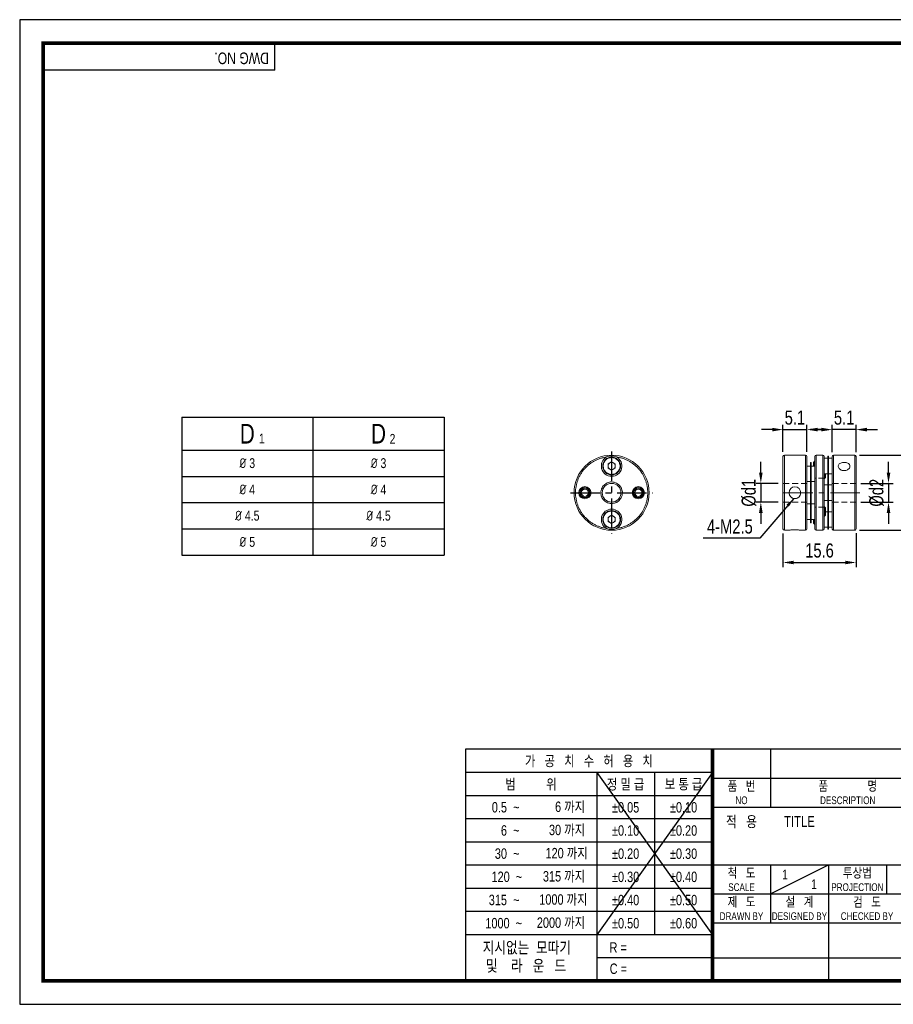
# Model space of a CAD drawing. Header units: millimetres. Extents: x 0 to 297, y 0 to 210.
# Tile 1 of 2: x 0 to 186, y 0 to 210. Entities that reach past the tile are written whole.
import ezdxf
from ezdxf.enums import TextEntityAlignment as Align

# ---------------------------------------------------------------- set-up
doc = ezdxf.new("R2010")
doc.units = ezdxf.units.MM
doc.header["$LTSCALE"] = 5
for name, pattern in [('CENTER', [2, 1.25, -0.25, 0.25, -0.25]), ('CENTER2', [1.125, 0.75, -0.125, 0.125, -0.125]), ('HIDDEN', [0.375, 0.25, -0.125]), ('PHANTOM2', [1.25, 0.625, -0.125, 0.125, -0.125, 0.125, -0.125])]:
    doc.linetypes.add(name, pattern=pattern)
doc.layers.get('0').update_dxf_attribs({"linetype": 'CONTINUOUS'})
doc.layers.get('Defpoints').update_dxf_attribs({"linetype": 'CONTINUOUS'})
for name, color, linetype in [('C', 1, 'CENTER2'), ('D', 7, 'CONTINUOUS'), ('DIM', 2, 'CONTINUOUS'), ('H', 3, 'HIDDEN'), ('P', 4, 'PHANTOM2')]:
    doc.layers.add(name, color=color, linetype=linetype)
doc.styles.get("Standard").update_dxf_attribs({"font": 'Gulim.ttf', "width": 0.8, "height": 3})
doc.dimstyles.new('LIM', dxfattribs={"dimtxt": 2, "dimasz": 2, "dimexe": 2, "dimexo": 1, "dimgap": 1, "dimtad": 1, "dimdec": 3, "dimzin": 9, "dimdsep": 46, "dimtxsty": 'Standard', "dimcen": 3, "dimclrd": 1, "dimclre": 1, "dimadec": 0, "dimazin": 0, "dimtfac": 1, "dimtdec": 3, "dimtmove": 0, "dimatfit": 3, "dimfxl": 0, "dimtolj": 1, "dimtzin": 0, "dimarcsym": 0})
doc.dimstyles.get("Standard").update_dxf_attribs({"dimtxt": 0.18, "dimasz": 0.18, "dimexe": 0.18, "dimexo": 0.0625, "dimgap": 0.09, "dimtad": 0, "dimtih": 1, "dimtoh": 1, "dimdec": 4, "dimzin": 0, "dimdsep": 46, "dimtxsty": 'Standard', "dimcen": 0.09, "dimadec": 0, "dimazin": 0, "dimtfac": 1, "dimtdec": 4, "dimtofl": 0, "dimtmove": 0, "dimatfit": 3, "dimfxl": 0, "dimtolj": 1, "dimtzin": 0, "dimarcsym": 0})

# ---------------------------------------------------------------- blocks, each defined once
blk = doc.blocks.new('*D12')
at = {"layer": 'D', "color": 1, "lineweight": -2}
for p, q in [((160.53, 122.57), (158.23, 122.57)), ((162.83, 117.81), (162.83, 123.57)), ((162.83, 122.57), (167.93, 122.57)), ((167.93, 117.81), (167.93, 123.57)), ((170.23, 122.57), (172.53, 122.57))]:
    blk.add_line(p, q, dxfattribs=at)
at = {"layer": 'D', "color": 1}
for points in [[(160.53, 122.96), (160.53, 122.19), (162.83, 122.57)], [(170.23, 122.96), (170.23, 122.19), (167.93, 122.57)]]:
    blk.add_solid(points, dxfattribs=at)
at = {"layer": 'Defpoints', "color": 0}
for p in [(167.93, 122.57), (162.83, 116.81), (167.93, 116.81)]:
    blk.add_point(p, dxfattribs=at)
at = {"layer": 'D', "insert": (165.38, 125.11), "char_height": 3, "attachment_point": 5}
blk.add_mtext('\\A1;5.1', dxfattribs=at)
blk = doc.blocks.new('*D13')
at = {"layer": 'D', "color": 1, "lineweight": -2}
for p, q in [((171.03, 122.57), (168.73, 122.57)), ((173.33, 117.74), (173.33, 123.57)), ((178.43, 122.57), (173.33, 122.57)), ((178.43, 117.74), (178.43, 123.57)), ((180.73, 122.57), (183.03, 122.57))]:
    blk.add_line(p, q, dxfattribs=at)
at = {"layer": 'D', "color": 1}
for points in [[(171.03, 122.96), (171.03, 122.19), (173.33, 122.57)], [(180.73, 122.96), (180.73, 122.19), (178.43, 122.57)]]:
    blk.add_solid(points, dxfattribs=at)
at = {"layer": 'Defpoints', "color": 0}
for p in [(173.33, 122.57), (173.33, 116.74), (178.43, 116.74)]:
    blk.add_point(p, dxfattribs=at)
at = {"layer": 'D', "insert": (175.88, 125.11), "char_height": 3, "attachment_point": 5}
blk.add_mtext('\\A1;5.1', dxfattribs=at)
blk = doc.blocks.new('*D14')
at = {"layer": 'D', "color": 1, "lineweight": -2}
for p, q in [((158.11, 113.41), (158.11, 115.71)), ((161.83, 111.11), (157.11, 111.11)), ((158.11, 111.11), (158.11, 107.11)), ((161.83, 107.11), (157.11, 107.11)), ((158.11, 104.81), (158.11, 102.51))]:
    blk.add_line(p, q, dxfattribs=at)
at = {"layer": 'D', "color": 1}
for points in [[(157.73, 113.41), (158.5, 113.41), (158.11, 111.11)], [(157.73, 104.81), (158.5, 104.81), (158.11, 107.11)]]:
    blk.add_solid(points, dxfattribs=at)
at = {"layer": 'Defpoints', "color": 0}
for p in [(162.83, 111.11), (158.11, 107.11), (162.83, 107.11)]:
    blk.add_point(p, dxfattribs=at)
at = {"layer": 'D', "insert": (155.57, 109.11), "char_height": 3, "attachment_point": 5, "rotation": 90}
blk.add_mtext('\\A1;%%Cd1', dxfattribs=at)
blk = doc.blocks.new('*D15')
at = {"layer": 'D', "color": 1, "lineweight": -2}
for p, q in [((185.35, 113.41), (185.35, 115.71)), ((179.43, 111.11), (186.35, 111.11)), ((185.35, 111.11), (185.35, 107.11)), ((179.43, 107.11), (186.35, 107.11)), ((185.35, 104.81), (185.35, 102.51))]:
    blk.add_line(p, q, dxfattribs=at)
at = {"layer": 'D', "color": 1}
for points in [[(184.97, 113.41), (185.74, 113.41), (185.35, 111.11)], [(184.97, 104.81), (185.74, 104.81), (185.35, 107.11)]]:
    blk.add_solid(points, dxfattribs=at)
at = {"layer": 'Defpoints', "color": 0}
for p in [(178.43, 111.11), (178.43, 107.11), (185.35, 107.11)]:
    blk.add_point(p, dxfattribs=at)
at = {"layer": 'D', "insert": (182.81, 109.11), "char_height": 3, "attachment_point": 5, "rotation": 90}
blk.add_mtext('\\A1;%%Cd2', dxfattribs=at)
blk = doc.blocks.new('*D16')
at = {"layer": 'D', "color": 1, "lineweight": -2}
for p, q in [((179.13, 117.11), (193.26, 117.11)), ((192.26, 114.81), (192.26, 103.41)), ((179.13, 101.11), (193.26, 101.11))]:
    blk.add_line(p, q, dxfattribs=at)
at = {"layer": 'D', "color": 1}
for points in [[(191.87, 114.81), (192.64, 114.81), (192.26, 117.11)], [(191.87, 103.41), (192.64, 103.41), (192.26, 101.11)]]:
    blk.add_solid(points, dxfattribs=at)
at = {"layer": 'Defpoints', "color": 0}
for p in [(178.13, 117.11), (178.13, 101.11), (192.26, 101.11)]:
    blk.add_point(p, dxfattribs=at)
at = {"layer": 'D', "insert": (189.72, 109.11), "char_height": 3, "attachment_point": 5, "rotation": 90}
blk.add_mtext('\\A1;%%C16', dxfattribs=at)
blk = doc.blocks.new('*D17')
at = {"layer": 'D', "color": 1, "lineweight": -2}
for p, q in [((162.83, 100.41), (162.83, 93.23)), ((178.43, 100.49), (178.43, 93.23)), ((165.13, 94.23), (176.13, 94.23))]:
    blk.add_line(p, q, dxfattribs=at)
at = {"layer": 'D', "color": 1}
for points in [[(165.13, 94.61), (165.13, 93.85), (162.83, 94.23)], [(176.13, 94.61), (176.13, 93.85), (178.43, 94.23)]]:
    blk.add_solid(points, dxfattribs=at)
at = {"layer": 'Defpoints', "color": 0}
for p in [(162.83, 101.41), (178.43, 101.49), (178.43, 94.23)]:
    blk.add_point(p, dxfattribs=at)
at = {"layer": 'D', "insert": (170.63, 96.77), "char_height": 3, "attachment_point": 5}
blk.add_mtext('\\A1;15.6', dxfattribs=at)

msp = doc.modelspace()

# ---------------------------------------------------------------- linework, layer by layer
for p, q in [((54.437, 199.2323), (54.437, 205)), ((54.437, 199.2323), (5, 199.2323)), ((34.5567, 125.2038), (34.5567, 95.8038)), ((34.5567, 125.2038), (90.5567, 125.2038)), ((90.5567, 125.2038), (90.5567, 95.8038)), ((95.0758, 54.437), (95.0758, 5)), ((147.8086, 54.437), (95.0758, 54.437)), ((292, 54.437), (147.8086, 54.437)), ((147.8086, 54.437), (147.8086, 5)), ((160.1679, 54.437), (160.1679, 42.0778)), ((147.8086, 49.4295), (95.0758, 49.4295)), ((147.8086, 49.4295), (123.0901, 14.8235)), ((123.0901, 49.4295), (147.8086, 14.8235)), ((123.0901, 49.4295), (123.0901, 5)), ((135.4493, 49.4295), (135.4493, 14.8235)), ((147.8086, 48.2574), (292, 48.2574)), ((147.8086, 44.4858), (95.0758, 44.4858)), ((147.8086, 42.0778), (292, 42.0778)), ((147.8086, 39.5421), (95.0758, 39.5421)), ((147.8086, 34.5984), (95.0758, 34.5984)), ((147.8086, 29.6547), (95.0758, 29.6547)), ((147.8086, 29.7185), (292, 29.7185)), ((160.1679, 23.5389), (172.5271, 29.7185)), ((160.1679, 29.7185), (160.1679, 17.3593)), ((172.5271, 29.7185), (172.5271, 5)), ((184.8864, 29.7185), (184.8864, 23.5389)), ((147.8086, 24.711), (95.0758, 24.711)), ((147.8086, 23.5389), (221.9642, 23.5389)), ((147.8086, 19.7673), (95.0758, 19.7673)), ((147.8086, 17.3593), (292, 17.3593)), ((147.8086, 14.8235), (95.0758, 14.8235)), ((147.8086, 9.8798), (123.0901, 9.8798)), ((147.8086, 9.8798), (221.9642, 9.8798))]:
    msp.add_line(p, q)
at = {"color": 4}
for p, q in [((62.5567, 125.2038), (62.5567, 95.8038)), ((34.5567, 118.2038), (90.5567, 118.2038))]:
    msp.add_line(p, q, dxfattribs=at)
at = {"color": 7, "linetype": 'Continuous', "lineweight": 15}
for p, q in [((125.5079, 115.2593), (126.2804, 115.7053)), ((126.2804, 115.7053), (127.0529, 115.2593)), ((167.632, 117.1133), (163.132, 117.1133)), ((163.132, 117.1133), (163.132, 114.7695)), ((167.632, 117.1133), (167.632, 101.1133)), ((168.882, 115.5633), (168.682, 115.5633)), ((168.682, 115.5633), (168.682, 114.7196)), ((168.882, 114.7196), (168.882, 115.5633)), ((169.558, 115.8133), (169.332, 115.5873)), ((169.332, 115.5873), (169.332, 114.7938)), ((169.632, 115.8133), (169.558, 115.8133)), ((169.558, 115.8133), (169.558, 114.7938)), ((171.332, 117.1133), (169.932, 117.1133)), ((169.932, 101.1133), (169.932, 117.1133)), ((171.332, 109.1133), (171.332, 117.1133)), ((172.382, 116.4633), (171.632, 116.4633)), ((172.582, 116.9133), (172.382, 116.9133)), ((172.382, 116.9133), (172.382, 116.9122)), ((172.582, 116.9122), (172.382, 116.9122)), ((172.382, 116.9122), (172.382, 116.034)), ((172.382, 116.034), (172.582, 116.034)), ((172.382, 116.034), (172.382, 111.3143)), ((172.582, 116.9122), (172.582, 116.9133)), ((172.582, 116.034), (172.582, 116.9122)), ((173.332, 116.4633), (172.582, 116.4633)), ((172.582, 116.034), (172.582, 111.3143)), ((178.132, 117.1133), (173.632, 117.1133)), ((173.632, 101.1133), (173.632, 117.1133)), ((178.132, 109.1133), (178.132, 117.1133)), ((125.5079, 114.3673), (125.5079, 115.2593)), ((126.2804, 113.9213), (125.5079, 114.3673)), ((127.0529, 114.3673), (126.2804, 113.9213)), ((127.0529, 115.2593), (127.0529, 114.3673)), ((163.132, 114.7695), (163.132, 101.1133)), ((168.682, 114.7938), (167.932, 114.7938)), ((168.682, 114.7196), (168.882, 114.7196)), ((168.682, 114.7196), (168.682, 114.5364)), ((168.682, 114.5364), (168.682, 112.4506)), ((168.882, 114.5364), (168.682, 114.5364)), ((169.632, 114.7938), (168.882, 114.7938)), ((168.882, 114.5364), (168.882, 114.7196)), ((168.882, 112.4506), (168.882, 114.5364)), ((167.932, 111.4938), (168.682, 111.4938)), ((168.682, 112.4506), (168.882, 112.4506)), ((168.682, 112.4506), (168.682, 105.776)), ((168.882, 112.4506), (168.882, 105.776)), ((168.882, 111.4938), (169.632, 111.4938)), ((171.632, 113.1633), (172.382, 113.1633)), ((171.632, 112.1438), (171.706, 112.1438)), ((171.706, 113.1438), (171.706, 113.1633)), ((171.706, 112.1438), (171.706, 113.1438)), ((171.706, 112.1438), (171.932, 112.3698)), ((171.932, 113.1438), (171.932, 113.1633)), ((171.932, 112.3698), (171.932, 113.1438)), ((172.582, 111.3143), (172.382, 111.3143)), ((172.382, 111.3143), (172.382, 109.2428)), ((172.582, 113.1633), (173.332, 113.1633)), ((172.582, 109.2428), (172.582, 111.3143)), ((172.382, 110.7633), (171.632, 110.7633)), ((172.382, 109.2428), (172.582, 109.2428)), ((172.382, 109.2428), (172.382, 108.9838)), ((173.332, 110.7633), (172.582, 110.7633)), ((172.582, 108.9838), (172.582, 109.2428)), ((171.332, 101.1133), (171.332, 109.1133)), ((171.632, 107.4633), (172.382, 107.4633)), ((172.582, 108.9838), (172.382, 108.9838)), ((172.382, 108.9838), (172.382, 106.9123)), ((172.582, 106.9123), (172.582, 108.9838)), ((172.582, 107.4633), (173.332, 107.4633)), ((178.132, 101.1133), (178.132, 109.1133)), ((168.682, 106.7328), (167.932, 106.7328)), ((168.882, 105.776), (168.682, 105.776)), ((168.682, 105.776), (168.682, 103.6902)), ((169.632, 106.7328), (168.882, 106.7328)), ((168.882, 103.6902), (168.882, 105.776)), ((171.706, 106.0828), (171.632, 106.0828)), ((171.932, 105.8568), (171.706, 106.0828)), ((171.706, 105.0828), (171.706, 106.0828)), ((171.706, 104.0828), (171.706, 105.0828)), ((171.932, 105.0828), (171.932, 105.8568)), ((171.932, 104.3088), (171.932, 105.0828)), ((172.382, 105.0633), (171.932, 105.0633)), ((172.382, 106.9123), (172.582, 106.9123)), ((172.382, 106.9123), (172.382, 102.1927)), ((172.582, 106.9123), (172.582, 102.1927)), ((173.332, 105.0633), (172.582, 105.0633)), ((125.5079, 103.8593), (126.2804, 104.3053)), ((125.5079, 102.9673), (125.5079, 103.8593)), ((126.2804, 102.5213), (125.5079, 102.9673)), ((126.2804, 104.3053), (127.0529, 103.8593)), ((127.0529, 102.9673), (126.2804, 102.5213)), ((127.0529, 103.8593), (127.0529, 102.9673)), ((162.832, 102.9572), (162.832, 104.4681)), ((167.9084, 103.1828), (167.932, 103.1828)), ((167.932, 104.4429), (167.932, 103.1828)), ((167.932, 103.4328), (168.682, 103.4328)), ((167.932, 102.9572), (167.932, 103.1828)), ((168.882, 103.6902), (168.682, 103.6902)), ((168.682, 103.6902), (168.682, 103.5071)), ((168.882, 103.5071), (168.682, 103.5071)), ((168.682, 103.5071), (168.682, 102.6633)), ((168.882, 103.5071), (168.882, 103.6902)), ((168.882, 102.6633), (168.882, 103.5071)), ((168.882, 103.4328), (169.632, 103.4328)), ((169.332, 103.4328), (169.332, 102.6393)), ((169.558, 103.4328), (169.558, 102.4133)), ((171.632, 104.0828), (171.706, 104.0828)), ((171.706, 104.0828), (171.932, 104.3088)), ((163.132, 101.1133), (164.1362, 101.1133)), ((166.6278, 101.1133), (167.632, 101.1133)), ((168.682, 102.6633), (168.882, 102.6633)), ((169.332, 102.6393), (169.558, 102.4133)), ((169.558, 102.4133), (169.632, 102.4133)), ((169.932, 101.1133), (171.332, 101.1133)), ((171.632, 101.7633), (172.382, 101.7633)), ((172.582, 102.1927), (172.382, 102.1927)), ((172.382, 102.1927), (172.382, 101.3144)), ((172.582, 101.3144), (172.382, 101.3144)), ((172.382, 101.3144), (172.382, 101.3133)), ((172.382, 101.3133), (172.582, 101.3133)), ((172.582, 101.3144), (172.582, 102.1927)), ((172.582, 101.7633), (173.332, 101.7633)), ((172.582, 101.3133), (172.582, 101.3144)), ((173.632, 101.1133), (178.132, 101.1133))]:
    msp.add_line(p, q, dxfattribs=at)
at = {"color": 1}
for p, q in [((34.5567, 112.6038), (90.5567, 112.6038)), ((34.5567, 107.0038), (90.5567, 107.0038)), ((34.5567, 101.4038), (90.5567, 101.4038))]:
    msp.add_line(p, q, dxfattribs=at)
at = {"color": 1, "linetype": 'HIDDEN', "lineweight": 15}
for p, q in [((171.632, 112.2133), (169.632, 112.2133)), ((167.932, 111.1133), (162.832, 111.1133)), ((178.432, 111.1133), (173.332, 111.1133)), ((167.932, 107.1133), (162.832, 107.1133)), ((178.432, 107.1133), (173.332, 107.1133)), ((171.632, 106.0133), (169.632, 106.0133))]:
    msp.add_line(p, q, dxfattribs=at)
at = {"color": 1, "linetype": 'CENTER', "lineweight": 15}
msp.add_line((179.212, 109.1133), (162.052, 109.1133), dxfattribs=at)
at = {"color": 0}
msp.add_line((34.5567, 95.8038), (90.5567, 95.8038), dxfattribs=at)
msp.add_lwpolyline([(297, 210), (0, 210), (0, 0), (297, 0)], close=True)
msp.add_lwpolyline([(292, 205, 0.8, 0.8, 0), (5, 205, 0.8, 0.8, 0), (5, 5, 0.8, 0.8, 0), (292, 5, 0.8, 0.8, 0)], format="xyseb", close=True)
at = {"color": 7, "linetype": 'Continuous', "lineweight": 15, "flags": 128}
for points in [[(175.882, 115.5846), (176.0904, 115.5741), (176.2929, 115.543), (176.4835, 115.4916), (176.6574, 115.4208), (176.8105, 115.3307), (176.9376, 115.2237), (177.0352, 115.1006), (177.1001, 114.965), (177.1297, 114.8212), (177.1244, 114.6722), (177.0842, 114.5234), (177.0111, 114.3782), (176.906, 114.2407), (176.7728, 114.116), (176.6127, 114.0076), (176.432, 113.9205), (176.2351, 113.8585), (176.028, 113.8238), (175.882, 113.8168), (175.6736, 113.8312), (175.4711, 113.8735), (175.2804, 113.9422), (175.1066, 114.0343), (174.9534, 114.1475), (174.8263, 114.277), (174.7287, 114.4192), (174.6638, 114.5684), (174.6342, 114.7186), (174.6395, 114.8665), (174.6797, 115.0066), (174.7529, 115.1367), (174.8579, 115.2541), (174.9912, 115.3562), (175.1512, 115.4415), (175.3319, 115.5079), (175.5288, 115.5541), (175.7359, 115.5795), (175.882, 115.5846)], [(178.432, 116.7396), (178.4236, 116.8381), (178.4087, 116.9063), (178.3899, 116.9648), (178.3911, 116.9615)], [(164.1362, 101.114), (164.1395, 101.1145), (164.1788, 101.1205), (164.2529, 101.1313), (164.3561, 101.1452), (164.4912, 101.1614), (164.6487, 101.1775), (164.8319, 101.1923), (165.0258, 101.2034), (165.2359, 101.2101), (165.382, 101.2114), (165.5874, 101.2088), (165.7928, 101.2008), (165.981, 101.1888), (166.1574, 101.1735), (166.3086, 101.1573), (166.4376, 101.1413), (166.5341, 101.128), (166.6001, 101.1182), (166.6297, 101.1137), (166.6278, 101.114)], [(173.332, 101.487), (173.3403, 101.3885), (173.3552, 101.3204), (173.3741, 101.2618), (173.3729, 101.2651)]]:
    msp.add_lwpolyline(points, dxfattribs=at)
at = {"const_width": 0.824}
msp.add_lwpolyline([(147.8086, 5), (147.8086, 54.437)], dxfattribs=at)
at = {"color": 7, "linetype": 'Continuous', "lineweight": 15}
for centre, radius in [((126.2804, 109.1133), 8), ((126.2804, 114.8133), 1.9), ((120.5804, 109.1133), 1.3), ((120.5804, 109.1133), 1.1), ((120.5804, 109.1133), 1), ((120.5804, 109.1133), 0.774), ((126.2804, 109.1133), 2), ((131.9804, 109.1133), 1.3), ((131.9804, 109.1133), 1.1), ((131.9804, 109.1133), 1), ((131.9804, 109.1133), 0.774), ((165.382, 109.1123), 1.25), ((126.2804, 103.4133), 1.9)]:
    msp.add_circle(centre, radius, dxfattribs=at)
for centre, radius, start, end in [((126.2804, 114.8133), 2.2, 118.884162, 61.115838), ((126.2804, 114.5399), 2.4429, 64.214542, 115.785458), ((126.2804, 114.8133), 0.7725, 60, 120), ((163.132, 116.8133), 0.3, 90, 180), ((167.632, 116.8133), 0.3, 0, 90), ((169.932, 116.8133), 0.3, 90, 180), ((171.332, 116.8133), 0.3, 0, 90), ((173.9902, 116.733), 0.6582, 159.686753, 179.42357), ((173.632, 116.8133), 0.3, 90, 150.2318), ((178.132, 116.8133), 0.3, 29.767279, 90), ((126.2804, 114.8133), 0.7725, 120, 180), ((126.2804, 114.8133), 0.7725, 180, 240), ((126.2804, 114.8133), 0.7725, 240, 300), ((126.2804, 114.8133), 0.7725, 0, 60), ((126.2804, 114.8133), 0.7725, 300, 0), ((165.382, 109.1095), 1.2474, 179.828693, 0.157597), ((126.2804, 103.4133), 2.2, 298.884162, 241.115838), ((126.2804, 103.4133), 0.7725, 120, 180), ((126.2804, 103.4133), 0.7725, 180, 240), ((126.2804, 103.4133), 0.7725, 60, 120), ((126.2804, 103.4133), 0.7725, 0, 60), ((126.2804, 103.4133), 0.7725, 300, 0), ((181.1763, 103.72), 13.2656, 176.753128, 183.246872), ((126.2804, 103.6867), 2.4429, 244.214557, 295.785443), ((126.2804, 103.4133), 0.7725, 240, 300), ((163.132, 101.4133), 0.3, 180, 270), ((167.632, 101.4133), 0.3, 270, 0), ((169.932, 101.4133), 0.3, 180, 270), ((171.332, 101.4133), 0.3, 270, 0), ((173.632, 101.4133), 0.3, 209.767279, 270), ((178.132, 101.4133), 0.3, 270, 330.2318), ((177.7737, 101.4936), 0.6583, 339.687912, 359.422453)]:
    msp.add_arc(centre, radius, start, end, dxfattribs=at)
for points, knots in [([(118.5804, 109.1133), (118.5857, 109.3302), (118.5963, 109.7638), (118.6831, 110.4203), (118.8244, 111.0775), (119.0304, 111.7373), (119.2972, 112.3833), (119.628, 113.0125), (120.0174, 113.612), (120.4639, 114.1758), (120.9605, 114.6957), (121.5007, 115.1642), (122.0782, 115.5786), (122.6812, 115.932), (123.3062, 116.227), (123.9377, 116.4576), (124.5758, 116.6342), (125.0037, 116.7045), (125.2178, 116.7396)], [0, 0, 0, 0, 0.059005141, 0.117938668, 0.179857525, 0.241728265, 0.305763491, 0.369750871, 0.434898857, 0.500000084, 0.565148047, 0.630249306, 0.694284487, 0.758271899, 0.820190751, 0.882061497, 0.941018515, 1, 1, 1, 1]), ([(124.4804, 114.8133), (124.4865, 114.9266), (124.4985, 115.1528), (124.5831, 115.4304), (124.6803, 115.645), (124.8041, 115.8567), (124.9992, 116.0949), (125.2849, 116.329), (125.5718, 116.4768), (125.8317, 116.5617), (126.0544, 116.6042), (126.318, 116.6202), (126.6199, 116.5925), (126.8975, 116.511), (127.1121, 116.4134), (127.3239, 116.2897), (127.562, 116.0946), (127.796, 115.8088), (127.944, 115.5221), (128.0284, 115.2623), (128.0724, 115.0396), (128.0777, 114.889), (128.0804, 114.8133)], [0, 0, 0, 0, 0.06005043, 0.11995938, 0.15269664, 0.18506612, 0.24999297, 0.31501471, 0.37994167, 0.42010993, 0.45991602, 0.500001, 0.56002809, 0.61996122, 0.65269851, 0.68506809, 0.74999504, 0.81501667, 0.87994355, 0.92004707, 0.95985313, 1, 1, 1, 1]), ([(127.3431, 116.7396), (127.5572, 116.7045), (127.9852, 116.6342), (128.6234, 116.4575), (129.2548, 116.2269), (129.88, 115.9319), (130.4829, 115.5785), (131.0604, 115.1639), (131.6005, 114.6956), (132.0972, 114.1755), (132.5436, 113.6119), (132.933, 113.0122), (133.2638, 112.3831), (133.5306, 111.737), (133.7365, 111.0773), (133.8778, 110.42), (133.9646, 109.7637), (133.9752, 109.3302), (133.9804, 109.1133)], [0, 0, 0, 0, 0.059005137, 0.117938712, 0.179857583, 0.24172828, 0.305763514, 0.369750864, 0.434898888, 0.500000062, 0.565148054, 0.630249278, 0.694284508, 0.758271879, 0.820190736, 0.882061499, 0.941018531, 1, 1, 1, 1]), ([(162.832, 116.807), (162.832, 116.8059), (162.832, 116.8035), (162.832, 116.7215), (162.832, 116.5745), (162.832, 116.363), (162.832, 116.0948), (162.832, 115.7738), (162.832, 115.4089), (162.832, 115.0061), (162.832, 114.707), (162.832, 114.5574)], [0, 0, 0, 0, 0.08828879, 0.20708109, 0.32578809, 0.44255143, 0.55922745, 0.67213167, 0.78494826, 0.8924518, 1, 1, 1, 1]), ([(167.932, 114.5574), (167.932, 114.707), (167.932, 115.0061), (167.932, 115.4089), (167.932, 115.7738), (167.932, 116.0948), (167.932, 116.363), (167.932, 116.5745), (167.932, 116.7215), (167.932, 116.8035), (167.932, 116.8059), (167.932, 116.807)], [0, 0, 0, 0, 0.107548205, 0.215051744, 0.327868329, 0.440772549, 0.557448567, 0.674211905, 0.792918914, 0.911711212, 1, 1, 1, 1]), ([(169.632, 116.8133), (169.632, 116.8094), (169.632, 116.8015), (169.632, 116.7367), (169.632, 116.6311), (169.632, 116.4783), (169.632, 116.2886), (169.632, 116.0711), (169.632, 115.8324), (169.632, 115.5155), (169.632, 115.1008), (169.632, 114.6268), (169.632, 114.1751), (169.632, 113.7637), (169.632, 113.3333), (169.632, 112.8866), (169.632, 112.4258), (169.632, 111.8804), (169.632, 111.2445), (169.632, 110.5306), (169.632, 109.8179), (169.632, 109.3483), (169.632, 109.1133)], [0, 0, 0, 0, 0.046593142, 0.09315187, 0.141218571, 0.190552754, 0.23998932, 0.282886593, 0.32570551, 0.368641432, 0.434298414, 0.499999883, 0.543811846, 0.587539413, 0.631390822, 0.674288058, 0.717106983, 0.760042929, 0.821758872, 0.883518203, 0.941726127, 1, 1, 1, 1]), ([(171.632, 116.8133), (171.632, 116.8094), (171.632, 116.8015), (171.632, 116.7367), (171.632, 116.6311), (171.632, 116.4783), (171.632, 116.2886), (171.632, 116.0711), (171.632, 115.8324), (171.632, 115.5155), (171.632, 115.1008), (171.632, 114.6268), (171.632, 114.1751), (171.632, 113.7637), (171.632, 113.3333), (171.632, 112.8866), (171.632, 112.4258), (171.632, 111.8804), (171.632, 111.2445), (171.632, 110.5306), (171.632, 109.8179), (171.632, 109.3483), (171.632, 109.1133)], [0, 0, 0, 0, 0.046593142, 0.09315187, 0.141218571, 0.190552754, 0.23998932, 0.282886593, 0.32570551, 0.368641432, 0.434298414, 0.499999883, 0.543811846, 0.587539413, 0.631390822, 0.674288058, 0.717106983, 0.760042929, 0.821758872, 0.883518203, 0.941726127, 1, 1, 1, 1]), ([(173.332, 116.7396), (173.332, 116.7045), (173.332, 116.6342), (173.332, 116.4576), (173.332, 116.227), (173.332, 115.932), (173.332, 115.5786), (173.332, 115.1642), (173.332, 114.6957), (173.332, 114.1758), (173.332, 113.612), (173.332, 113.0125), (173.332, 112.3833), (173.332, 111.7373), (173.332, 111.0775), (173.332, 110.4203), (173.332, 109.7638), (173.332, 109.3302), (173.332, 109.1133)], [0, 0, 0, 0, 0.058981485, 0.117938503, 0.179809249, 0.241728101, 0.305715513, 0.369750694, 0.434851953, 0.499999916, 0.565101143, 0.630249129, 0.694236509, 0.758271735, 0.820142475, 0.882061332, 0.940994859, 1, 1, 1, 1]), ([(178.432, 109.1133), (178.432, 109.3302), (178.432, 109.7638), (178.432, 110.4203), (178.432, 111.0775), (178.432, 111.7373), (178.432, 112.3833), (178.432, 113.0125), (178.432, 113.612), (178.432, 114.1758), (178.432, 114.6957), (178.432, 115.1642), (178.432, 115.5786), (178.432, 115.932), (178.432, 116.227), (178.432, 116.4576), (178.432, 116.6342), (178.432, 116.7045), (178.432, 116.7396)], [0, 0, 0, 0, 0.059005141, 0.117938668, 0.179857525, 0.241728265, 0.305763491, 0.369750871, 0.434898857, 0.500000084, 0.565148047, 0.630249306, 0.694284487, 0.758271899, 0.820190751, 0.882061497, 0.941018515, 1, 1, 1, 1]), ([(128.0804, 114.8133), (128.0744, 114.7001), (128.0624, 114.4739), (127.9777, 114.1962), (127.8806, 113.9816), (127.7568, 113.7699), (127.5617, 113.5318), (127.276, 113.2977), (126.9891, 113.1499), (126.7292, 113.065), (126.5065, 113.0225), (126.2429, 113.0064), (125.941, 113.0341), (125.6634, 113.1156), (125.4488, 113.2132), (125.237, 113.3369), (124.9989, 113.5321), (124.7649, 113.8178), (124.6169, 114.1046), (124.5325, 114.3644), (124.4885, 114.587), (124.4831, 114.7377), (124.4804, 114.8133)], [0, 0, 0, 0, 0.06005043, 0.11995923, 0.15269645, 0.18506612, 0.24999297, 0.31501472, 0.37994168, 0.42010994, 0.459916, 0.50000116, 0.56002808, 0.61996122, 0.65269851, 0.6850681, 0.74999505, 0.8150168, 0.87994369, 0.92004706, 0.95985313, 1, 1, 1, 1]), ([(162.832, 114.5574), (162.832, 114.4002), (162.832, 114.0862), (162.832, 113.5605), (162.832, 112.9958), (162.832, 112.3836), (162.832, 111.7382), (162.832, 111.0592), (162.832, 110.36), (162.832, 109.6456), (162.832, 108.9268), (162.832, 108.2136), (162.832, 107.5122), (162.832, 106.8359), (162.832, 106.1854), (162.832, 105.5758), (162.832, 104.9999), (162.832, 104.6476), (162.832, 104.4714)], [0, 0, 0, 0, 0.05900518, 0.11793871, 0.17985755, 0.24172829, 0.3057635, 0.36975088, 0.43489884, 0.5000001, 0.56514805, 0.63024928, 0.6942845, 0.7582719, 0.82019075, 0.88206147, 0.9410185, 1, 1, 1, 1]), ([(167.932, 104.4714), (167.932, 104.6476), (167.932, 104.9999), (167.932, 105.5758), (167.932, 106.1854), (167.932, 106.8359), (167.932, 107.5122), (167.932, 108.2136), (167.932, 108.9268), (167.932, 109.6456), (167.932, 110.36), (167.932, 111.0592), (167.932, 111.7382), (167.932, 112.3836), (167.932, 112.9958), (167.932, 113.5605), (167.932, 114.0862), (167.932, 114.4002), (167.932, 114.5574)], [0, 0, 0, 0, 0.0589815, 0.11793853, 0.17980925, 0.2417281, 0.3057155, 0.36975072, 0.43485195, 0.4999999, 0.56510116, 0.63024912, 0.6942365, 0.75827171, 0.82014245, 0.88206129, 0.94099482, 1, 1, 1, 1]), ([(128.5804, 109.1133), (128.5728, 109.258), (128.5574, 109.547), (128.4492, 109.9018), (128.3251, 110.176), (128.1669, 110.4465), (127.9176, 110.7508), (127.5525, 111.05), (127.186, 111.2388), (126.8539, 111.3473), (126.5693, 111.4016), (126.2326, 111.4222), (125.8467, 111.3868), (125.492, 111.2826), (125.2178, 111.1579), (124.9472, 110.9998), (124.6429, 110.7505), (124.3439, 110.3854), (124.1548, 110.0189), (124.047, 109.6869), (123.9907, 109.4024), (123.9839, 109.21), (123.9804, 109.1133)], [0, 0, 0, 0, 0.06003507, 0.11995936, 0.15268888, 0.1850558, 0.24999299, 0.3150044, 0.37994157, 0.42010073, 0.45990676, 0.50000092, 0.5600176, 0.61996089, 0.65269044, 0.68505741, 0.7499946, 0.81500592, 0.87994312, 0.92005158, 0.95985761, 1, 1, 1, 1]), ([(125.2178, 101.487), (125.0036, 101.5222), (124.5757, 101.5924), (123.9375, 101.7691), (123.3061, 101.9997), (122.6809, 102.2948), (122.078, 102.6482), (121.5005, 103.0627), (120.9604, 103.5311), (120.4637, 104.0511), (120.0173, 104.6147), (119.6279, 105.2144), (119.2971, 105.8435), (119.0302, 106.4896), (118.8244, 107.1493), (118.6831, 107.8066), (118.5963, 108.4629), (118.5857, 108.8965), (118.5804, 109.1133)], [0, 0, 0, 0, 0.05900513, 0.11793866, 0.17985753, 0.24172826, 0.30576349, 0.36975085, 0.43489884, 0.50000007, 0.56514804, 0.63024927, 0.6942845, 0.75827189, 0.82019074, 0.88206146, 0.94101847, 1, 1, 1, 1]), ([(123.9804, 109.1133), (123.9881, 108.9687), (124.0035, 108.6796), (124.1117, 108.3248), (124.2358, 108.0507), (124.394, 107.7801), (124.6432, 107.4758), (125.0084, 107.1767), (125.3749, 106.9878), (125.707, 106.8793), (125.9916, 106.825), (126.3283, 106.8045), (126.7142, 106.8399), (127.0689, 106.944), (127.3431, 107.0687), (127.6136, 107.2268), (127.918, 107.4761), (128.217, 107.8413), (128.4061, 108.2077), (128.5139, 108.5397), (128.5702, 108.8242), (128.577, 109.0167), (128.5804, 109.1133)], [0, 0, 0, 0, 0.06003512, 0.119959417, 0.152688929, 0.185055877, 0.249993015, 0.315004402, 0.379941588, 0.420100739, 0.459906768, 0.50000079, 0.560017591, 0.619960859, 0.652690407, 0.685057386, 0.749994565, 0.815005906, 0.879943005, 0.920051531, 0.959857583, 1, 1, 1, 1]), ([(133.9804, 109.1133), (133.9752, 108.8964), (133.9646, 108.4628), (133.8777, 107.8064), (133.7365, 107.1492), (133.5305, 106.4893), (133.2637, 105.8434), (132.9329, 105.2141), (132.5435, 104.6146), (132.097, 104.0508), (131.6004, 103.531), (131.0601, 103.0625), (130.4827, 102.6481), (129.8796, 102.2946), (129.2547, 101.9997), (128.6232, 101.769), (127.9851, 101.5925), (127.5572, 101.5222), (127.3431, 101.487)], [0, 0, 0, 0, 0.05900518, 0.11793871, 0.17985758, 0.24172832, 0.30576355, 0.36975091, 0.43489887, 0.50000012, 0.56514809, 0.63024931, 0.69428454, 0.75827191, 0.82019076, 0.88206146, 0.94101847, 1, 1, 1, 1]), ([(169.632, 109.1133), (169.632, 108.9254), (169.632, 108.5497), (169.632, 107.9835), (169.632, 107.4126), (169.632, 106.8402), (169.632, 106.301), (169.632, 105.8012), (169.632, 105.3404), (169.632, 104.8183), (169.632, 104.2497), (169.632, 103.7246), (169.632, 103.3027), (169.632, 102.9685), (169.632, 102.6656), (169.632, 102.3944), (169.632, 102.1557), (169.632, 101.9184), (169.632, 101.7011), (169.632, 101.5342), (169.632, 101.4318), (169.632, 101.4195), (169.632, 101.4133)], [0, 0, 0, 0, 0.04662474, 0.09317286, 0.14121836, 0.19055253, 0.23998911, 0.28288637, 0.32570529, 0.36864123, 0.43429824, 0.49999973, 0.54381167, 0.58753925, 0.63139067, 0.67428794, 0.71710688, 0.76004279, 0.82175875, 0.88351809, 0.9417371, 1, 1, 1, 1]), ([(171.632, 109.1133), (171.632, 108.9254), (171.632, 108.5497), (171.632, 107.9835), (171.632, 107.4126), (171.632, 106.8402), (171.632, 106.301), (171.632, 105.8012), (171.632, 105.3404), (171.632, 104.8183), (171.632, 104.2497), (171.632, 103.7246), (171.632, 103.3027), (171.632, 102.9685), (171.632, 102.6656), (171.632, 102.3944), (171.632, 102.1557), (171.632, 101.9184), (171.632, 101.7011), (171.632, 101.5342), (171.632, 101.4318), (171.632, 101.4195), (171.632, 101.4133)], [0, 0, 0, 0, 0.04662474, 0.09317286, 0.14121836, 0.19055253, 0.23998911, 0.28288637, 0.32570529, 0.36864123, 0.43429824, 0.49999973, 0.54381167, 0.58753925, 0.63139067, 0.67428794, 0.71710688, 0.76004279, 0.82175875, 0.88351809, 0.9417371, 1, 1, 1, 1]), ([(173.332, 109.1133), (173.332, 108.8965), (173.332, 108.4629), (173.332, 107.8066), (173.332, 107.1493), (173.332, 106.4896), (173.332, 105.8435), (173.332, 105.2144), (173.332, 104.6147), (173.332, 104.0511), (173.332, 103.5311), (173.332, 103.0627), (173.332, 102.6482), (173.332, 102.2948), (173.332, 101.9997), (173.332, 101.7691), (173.332, 101.5924), (173.332, 101.5222), (173.332, 101.487)], [0, 0, 0, 0, 0.05898153, 0.11793854, 0.17980926, 0.24172811, 0.3057155, 0.36975073, 0.43485196, 0.49999993, 0.56510116, 0.63024915, 0.69423651, 0.75827174, 0.82014247, 0.88206134, 0.94099487, 1, 1, 1, 1]), ([(178.432, 101.487), (178.432, 101.5222), (178.432, 101.5924), (178.432, 101.7691), (178.432, 101.9997), (178.432, 102.2948), (178.432, 102.6482), (178.432, 103.0627), (178.432, 103.5311), (178.432, 104.0511), (178.432, 104.6147), (178.432, 105.2144), (178.432, 105.8435), (178.432, 106.4896), (178.432, 107.1493), (178.432, 107.8066), (178.432, 108.4629), (178.432, 108.8965), (178.432, 109.1133)], [0, 0, 0, 0, 0.05900513, 0.11793866, 0.17985753, 0.24172826, 0.30576349, 0.36975085, 0.43489884, 0.50000007, 0.56514804, 0.63024927, 0.6942845, 0.75827189, 0.82019074, 0.88206146, 0.94101847, 1, 1, 1, 1]), ([(124.4804, 103.4133), (124.4865, 103.5266), (124.4985, 103.7528), (124.5831, 104.0304), (124.6803, 104.245), (124.8041, 104.4567), (124.9992, 104.6949), (125.2849, 104.929), (125.5718, 105.0768), (125.8317, 105.1617), (126.0544, 105.2042), (126.318, 105.2202), (126.6199, 105.1925), (126.8975, 105.111), (127.1121, 105.0134), (127.3239, 104.8897), (127.562, 104.6946), (127.796, 104.4088), (127.944, 104.1221), (128.0284, 103.8623), (128.0724, 103.6396), (128.0777, 103.489), (128.0804, 103.4133)], [0, 0, 0, 0, 0.06005045, 0.11995933, 0.15269656, 0.18506613, 0.24999299, 0.31501475, 0.37994166, 0.42010994, 0.45991602, 0.50000101, 0.56002811, 0.61996125, 0.65269851, 0.68506811, 0.74999503, 0.81501676, 0.8799436, 0.92004709, 0.95985317, 1, 1, 1, 1]), ([(128.0804, 103.4133), (128.0744, 103.3001), (128.0624, 103.0739), (127.9777, 102.7962), (127.8806, 102.5816), (127.7568, 102.3699), (127.5617, 102.1318), (127.276, 101.8977), (126.9891, 101.7499), (126.7292, 101.665), (126.5065, 101.6225), (126.2429, 101.6064), (125.941, 101.6341), (125.6634, 101.7156), (125.4488, 101.8132), (125.237, 101.9369), (124.9989, 102.1321), (124.7649, 102.4178), (124.6169, 102.7046), (124.5325, 102.9644), (124.4885, 103.187), (124.4831, 103.3377), (124.4804, 103.4133)], [0, 0, 0, 0, 0.06005045, 0.11995933, 0.15269651, 0.18506614, 0.24999299, 0.31501474, 0.37994166, 0.42010994, 0.45991602, 0.50000117, 0.56002811, 0.61996124, 0.6526985, 0.6850681, 0.74999503, 0.81501675, 0.87994359, 0.92004708, 0.9598532, 1, 1, 1, 1]), ([(162.832, 102.9687), (162.832, 102.8422), (162.832, 102.5893), (162.832, 102.263), (162.832, 101.9796), (162.832, 101.7466), (162.832, 101.5691), (162.832, 101.4581), (162.832, 101.4083), (162.832, 101.4177), (162.832, 101.4196)], [0, 0, 0, 0, 0.13066354, 0.26116849, 0.39828433, 0.53529342, 0.67709577, 0.81879224, 0.96305867, 1, 1, 1, 1]), ([(167.932, 101.4196), (167.932, 101.4177), (167.932, 101.4083), (167.932, 101.4581), (167.932, 101.5691), (167.932, 101.7466), (167.932, 101.9796), (167.932, 102.263), (167.932, 102.5893), (167.932, 102.8422), (167.932, 102.9687)], [0, 0, 0, 0, 0.03694133, 0.18120776, 0.32290423, 0.46470658, 0.60171567, 0.73883151, 0.86933646, 1, 1, 1, 1])]:
    msp.add_open_spline(points, degree=3, knots=knots, dxfattribs=at)
at = {"layer": 'C'}
msp.add_line((147.8086, 49.4295), (147.8086, 49.3961), dxfattribs=at)
at = {"layer": 'D', "color": 1, "linetype": 'CENTER'}
for p, q in [((126.2804, 117.9133), (126.2804, 100.3133)), ((117.4804, 109.1133), (135.0804, 109.1133))]:
    msp.add_line(p, q, dxfattribs=at)
at = {"layer": 'DIM', "color": 1, "ltscale": 25.4}
msp.add_line((157.882, 99.4291), (145.8307, 99.4291), dxfattribs=at)
at = {"layer": 'H'}
msp.add_line((147.8086, 49.3128), (147.8086, 49.2711), dxfattribs=at)
at = {"layer": 'P'}
msp.add_line((147.8086, 49.221), (147.8086, 49.1627), dxfattribs=at)

# ---------------------------------------------------------------- texts
for s, insert, char_height, width, attachment_point in [('D', (48.5567, 121.7038), 4.2, 28, 5), ('D', (76.5567, 121.7038), 4.2, 28, 5), ('1', (51.0525, 121.7287), 2.1, 6.3, 1), ('2', (78.9229, 121.6483), 2.1, 3.36, 1)]:
    msp.add_mtext(s, dxfattribs=dict(insert=insert, char_height=char_height, width=width, attachment_point=attachment_point))
at = {"ltscale": 25.4, "char_height": 2.1, "width": 28, "attachment_point": 5}
for s, insert in [('{\\fISOCPEUR|b0|i0|c0|p34;%%C\\f??|b0|i0|c0|p49; \\f??|b0|i0|c129|p49;3}', (48.5567, 115.4038)), ('{\\fISOCPEUR|b0|i0|c0|p34;%%C\\f??|b0|i0|c0|p49; \\f??|b0|i0|c129|p49;3}', (76.5535, 115.4038)), ('{\\fISOCPEUR|b0|i0|c0|p34;%%C\\f??|b0|i0|c0|p49; \\f??|b0|i0|c129|p49;4}', (48.5567, 109.8038)), ('{\\fISOCPEUR|b0|i0|c0|p34;%%C\\f??|b0|i0|c0|p49; \\f??|b0|i0|c129|p49;4}', (76.5535, 109.8038)), ('{\\fISOCPEUR|b0|i0|c0|p34;%%C\\f??|b0|i0|c0|p49; \\f??|b0|i0|c129|p49;4.5}', (48.5567, 104.2038)), ('{\\fISOCPEUR|b0|i0|c0|p34;%%C\\f??|b0|i0|c0|p49; \\f??|b0|i0|c129|p49;4.5}', (76.5535, 104.2038)), ('{\\fISOCPEUR|b0|i0|c0|p34;%%C\\f??|b0|i0|c0|p49; \\f??|b0|i0|c129|p49;5}', (48.5567, 98.6038)), ('{\\fISOCPEUR|b0|i0|c0|p34;%%C\\f??|b0|i0|c0|p49; \\f??|b0|i0|c129|p49;5}', (76.5535, 98.6038))]:
    msp.add_mtext(s, dxfattribs=dict(at, insert=insert))
at = {"ltscale": 25.4, "insert": (151.5093, 101.8848), "char_height": 3, "attachment_point": 5}
msp.add_mtext('{\\fGulim|b0|i0|c129|p49;4-M2.5}', dxfattribs=at)
at = {"layer": 'D', "width": 0.8}
msp.add_text('DWG NO.', height=2.47185, rotation=180, dxfattribs=at).set_placement((53.1681, 203.0007))
for s, height, p in [('가   공   치   수   허   용   치', 2.224667, (121.4422, 51.9333)), ('범          위', 2.224667, (109.0829, 46.9576)), ('정 밀 급', 2.22467, (129.2697, 46.9576)), ('보 통 급', 2.22467, (141.629, 46.9576)), ('품   번', 2.05988, (153.9882, 46.6095)), ('품              명', 2.059877, (176.6469, 46.6095)), ('NO', 1.6479, (153.9882, 43.5197)), ('DESCRIPTION', 1.647902, (176.6469, 43.5197)), ('%%p0.05', 2.22467, (129.2697, 42.0139)), ('%%p0.10', 2.22467, (141.629, 42.0139)), ('적   용', 2.30706, (153.9882, 38.988)), ('TITLE', 2.30706, (166.3475, 38.988)), ('%%p0.10', 2.22467, (129.2697, 37.0702)), ('%%p0.20', 2.22467, (141.629, 37.0702)), ('%%p0.20', 2.22467, (129.2697, 32.1265)), ('%%p0.30', 2.22467, (141.629, 32.1265)), ('척   도', 2.05988, (153.9882, 28.0706)), ('투상법', 2.05988, (178.7068, 28.0706)), ('%%p0.30', 2.22467, (129.2697, 27.1828)), ('%%p0.40', 2.22467, (141.629, 27.1828)), ('1', 2.0599, (163.2577, 27.6586)), ('SCALE', 1.6479, (153.9882, 24.9808)), ('1', 2.0599, (169.4373, 25.5988)), ('PROJECTION', 1.6479, (178.7068, 24.9808)), ('%%p0.40', 2.22467, (129.2697, 22.2391)), ('%%p0.50', 2.22467, (141.629, 22.2391)), ('제   도', 2.05988, (153.9882, 21.891)), ('설   계', 2.05988, (166.3475, 21.891)), ('검   도', 2.05988, (180.7666, 21.891)), ('%%p0.50', 2.22467, (129.2697, 17.2954)), ('%%p0.60', 2.22467, (141.629, 17.2954))]:
    msp.add_text(s, height=height, dxfattribs=at).set_placement(p, align=Align.MIDDLE)
for s, height, p in [('DRAWN BY', 1.6479, (153.9882, 17.9772)), ('DESIGNED BY', 1.647902, (166.3475, 17.9772)), ('CHECKED BY', 1.6479, (180.7666, 17.9772))]:
    msp.add_text(s, height=height, dxfattribs=at).set_placement(p, align=Align.CENTER)
at = {"layer": 'D', "linetype": 'ByBlock', "width": 0.8}
for s, height, p in [('지시없는  모따기', 2.47185, (98.783, 10.8675)), ('및    라   운   드', 2.471852, (99.4623, 6.9968))]:
    msp.add_text(s, height=height, dxfattribs=at).set_placement(p)
at = {"layer": 'D', "width": 0.8}
for s, p in [('R = ', (125.8389, 10.9999)), ('C = ', (125.878, 6.4776))]:
    msp.add_text(s, height=2.22467, dxfattribs=at).set_placement(p)
at = {"layer": 'D', "char_height": 2.22467, "attachment_point": 6}
for s, insert, width in [('0.5  ~', (106.6111, 42.0139), 8.231062), ('6 까지', (120.6182, 42.0139), 9.803532), ('6  ~', (106.6111, 37.0702), 8.231022), ('30 까지', (120.6182, 37.0702), 9.803491), ('120 까지', (121.1758, 32.1265), 12.652424), ('30  ~', (106.6111, 32.1265), 8.231022), ('120  ~', (107.1976, 27.1828), 8.937991), ('315 까지', (120.6182, 27.1828), 12.097781), ('315  ~', (106.6111, 22.2391), 9.885083), ('1000 까지', (121.1426, 22.2391), 13.382285), ('2000 까지', (120.6182, 17.2954), 12.974319), ('1000  ~', (107.1704, 17.2954), 14.528725)]:
    msp.add_mtext(s, dxfattribs=dict(at, insert=insert, width=width))

# ---------------------------------------------------------------- dimensions: what is measured, and where the dimension line sits
at = {"layer": 'D'}
for base, p1, p2, picture, middle in [((167.932, 122.572), (162.832, 116.807), (167.932, 116.8133), '*D12', (165.382, 125.114)), ((173.332, 122.572), (178.432, 116.7396), (173.332, 116.7396), '*D13', (175.882, 125.114)), ((178.432, 94.23), (162.832, 101.4133), (178.432, 101.487), '*D17', (170.632, 96.7719))]:
    dim = msp.add_linear_dim(base=base, p1=p1, p2=p2, dimstyle='Standard', override={"dimtxt": 3, "dimasz": 2.3, "dimexe": 1, "dimexo": 1, "dimgap": 1, "dimtad": 1, "dimtih": 0, "dimtoh": 0, "dimdec": 3, "dimzin": 8, "dimcen": 1, "dimclrd": 1, "dimclre": 1, "dimclrt": 256, "dimadec": 4, "dimazin": 2, "dimtfac": 0.5, "dimtdec": 3, "dimtix": 1, "dimtofl": 1, "dimtmove": 2, "dimtzin": 8}, dxfattribs=at)
    dim.commit()
    dim.dimension.update_dxf_attribs({"geometry": picture, "text_midpoint": middle})
for base, p1, p2, text, picture, middle in [((158.1143, 107.1133), (162.832, 111.1133), (162.832, 107.1133), '%%Cd1', '*D14', (155.5704, 109.1133)), ((192.2578, 101.1133), (178.132, 117.1133), (178.132, 101.1133), '%%C16', '*D16', (189.7158, 109.1133)), ((185.3544, 107.1133), (178.432, 111.1133), (178.432, 107.1133), '%%Cd2', '*D15', (182.8125, 109.1133))]:
    dim = msp.add_linear_dim(base=base, p1=p1, p2=p2, angle=90, text=text, dimstyle='Standard', override={"dimtxt": 3, "dimasz": 2.3, "dimexe": 1, "dimexo": 1, "dimgap": 1, "dimtad": 1, "dimtih": 0, "dimtoh": 0, "dimdec": 3, "dimzin": 8, "dimcen": 1, "dimclrd": 1, "dimclre": 1, "dimclrt": 256, "dimadec": 4, "dimazin": 2, "dimtfac": 0.5, "dimtdec": 3, "dimtix": 1, "dimtofl": 1, "dimtmove": 2, "dimtzin": 8}, dxfattribs=at)
    dim.commit()
    dim.dimension.update_dxf_attribs({"geometry": picture, "text_midpoint": middle})

# ---------------------------------------------------------------- leaders
at = {"ltscale": 25.4}
msp.add_leader([(165.1519, 107.8815), (157.882, 99.4291)], dimstyle='LIM', override={"dimgap": 1, "dimtad": 0}, dxfattribs=at)

doc.saveas('drawing.dxf')
